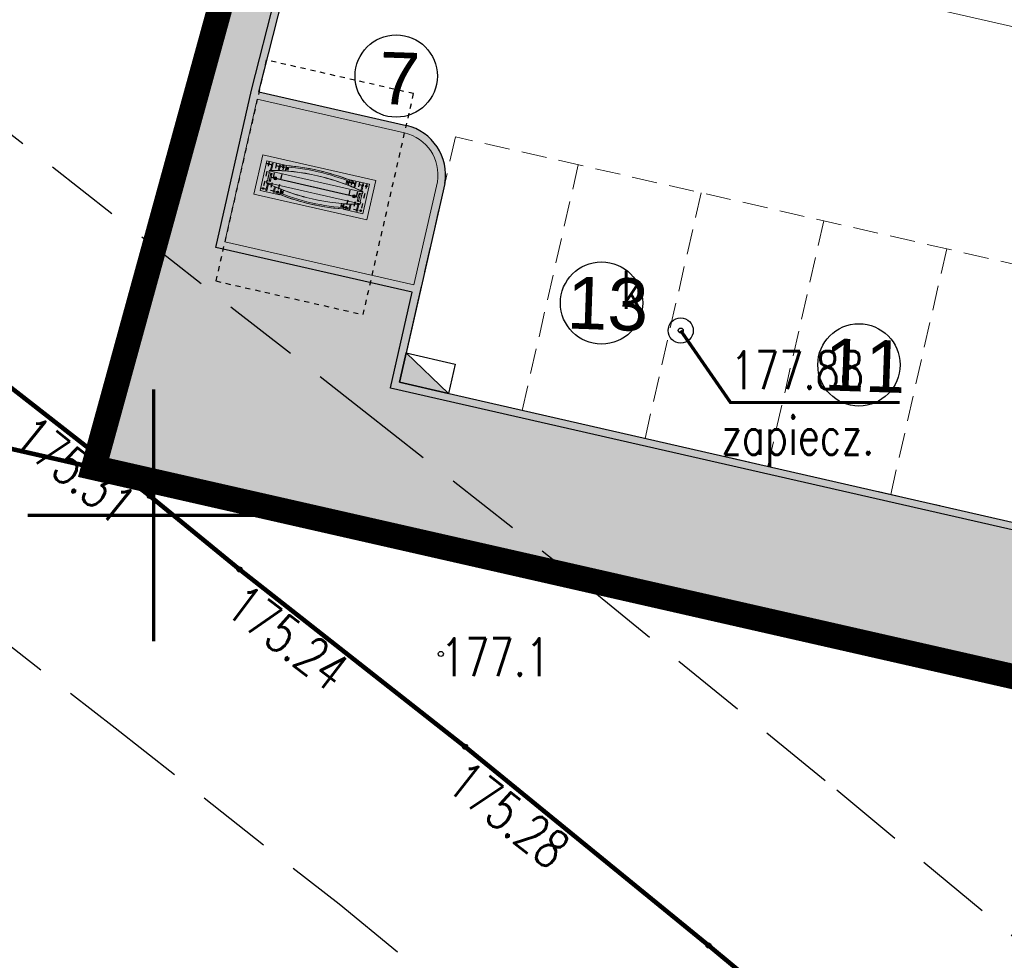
# Model space of a CAD drawing. Header units: metres. Extents: x 964 to 7125, y -212 to 9570.
# Tile 160 of 185: x 2648 to 2667, y 225 to 244. Entities that reach past the tile are written whole.
import ezdxf
from ezdxf.enums import TextEntityAlignment as Align

# ---------------------------------------------------------------- set-up
doc = ezdxf.new("R2010")
doc.units = ezdxf.units.M
for name, pattern in [('2217', [2, 1.5, -0.5]), ('2218', [1, 0.5, -0.5]), ('ACAD_ISO03W100', [30, 12, -18]), ('CENTER2', [1.125, 0.75, -0.125, 0.125, -0.125]), ('CIĄGłA', [0]), ('DASH', [0.75, 0.5, -0.25]), ('DASHED', [0.75, 0.5, -0.25])]:
    doc.linetypes.add(name, pattern=pattern)
for name, color, linetype, lineweight in [('- AGP-1_OPISY', 7, 'Continuous', 13), ('00', 4, 'Continuous', 30), ('AGP1_granica_opracow', 7, 'Continuous', 15), ('AGP1_HATCH', 7, 'Continuous', 5), ('AGP1_KRAWEZNIKI', 250, 'Continuous', 30), ('AGP1_KRAWEZNIKI GRUBOŚCI', 7, 'Continuous', 15), ('AGP1_KRAWEZNIKI NOWE', 7, 'Continuous', 30), ('AGP1_OPISY', 7, 'Continuous', 13), ('AGP1_PYLON', 5, 'Continuous', 15), ('LINIE PRZEKROJOWE', 7, 'Continuous', 9), ('MIEJCA PARKINGOWE', 7, 'Continuous', 9), ('PODKŁAD MAPA', 7, 'Continuous', 9), ('STREFY GAZOCIĄG', 7, 'Continuous', 9)]:
    doc.layers.add(name, color=color, linetype=linetype, lineweight=lineweight)
for name, color, linetype in [('03', 1, 'CENTER2'), ('05', 3, 'Continuous'), ('0S', 7, 'Continuous'), ('Dzialki', 7, 'Continuous'), ('GES_InneUrzadzeniaTowarzyszace', 7, 'Continuous'), ('GES_Rzedna', 7, 'Continuous'), ('Kontury', 7, 'Continuous'), ('OT_Rzedna', 7, 'Continuous'), ('siatka_kwadratow', 7, 'Continuous'), ('SUGP_L_0', 7, 'Continuous'), ('SUGR_T_0', 7, 'Continuous'), ('Uzytki', 7, 'Continuous'), ('wywiad', 7, 'Continuous'), ('zz-odwodnienie', 5, 'Continuous')]:
    doc.layers.add(name, color=color, linetype=linetype)
doc.styles.add('ARIAL', font='arial.ttf')
doc.styles.add('STYL_ARIAL', font='simplex', dxfattribs={"width": 0.75, "oblique": 0.1})

# ---------------------------------------------------------------- blocks, each defined once
blk = doc.blocks.new('OTRS')
at = {"color": 0}
blk.add_circle((0, 0), 0.05, dxfattribs=at)
blk = doc.blocks.new('OTRN')
at = {"color": 0}
blk.add_circle((0, 0), 0.05, dxfattribs=at)
blk = doc.blocks.new('SURS')
at = {"color": 0}
blk.add_circle((0, 0), 0.05, dxfattribs=at)
blk = doc.blocks.new('SUPW')
at = {"color": 0}
blk.add_circle((0, 0), 0.25, dxfattribs=at)
blk = doc.blocks.new('MDCP 20240606')
at = {"layer": 'Dzialki', "color": 251, "true_color": 0x636466, "const_width": 0.09}
for points in [[(6592005.04, 5737973.66), (6591998.81, 5737950.95)], [(6591998.81, 5737950.95), (6591985.2878, 5737954.0234)], [(6592053.22, 5737938.58), (6591998.81, 5737950.95)]]:
    blk.add_lwpolyline(points, dxfattribs=at)
at = {"layer": 'GES_Rzedna', "color": 251, "true_color": 0x636466, "const_width": 0.065}
blk.add_lwpolyline([(6592010.46, 5737953.67), (6592011.4484, 5737952.2419), (6592014.8031, 5737952.2419)], dxfattribs=at)
at = {"layer": 'Kontury', "color": 251, "linetype": '2217', "true_color": 0x636466, "const_width": 0.09}
for points in [[(6592005.04, 5737973.66), (6591998.81, 5737950.95)], [(6591998.81, 5737950.95), (6592053.22, 5737938.58)]]:
    blk.add_lwpolyline(points, dxfattribs=at)
at = {"layer": 'siatka_kwadratow', "color": 251, "true_color": 0x636466, "const_width": 0.065}
for points in [[(6592000, 5737947.5), (6592000, 5737952.5)], [(6591997.5, 5737950), (6592002.5, 5737950)]]:
    blk.add_lwpolyline(points, dxfattribs=at)
at = {"layer": 'SUGP_L_0', "color": 251, "true_color": 0x636466, "const_width": 0.09}
for points in [[(6591999.922, 5737950.388), (6591988.894, 5737958.997)], [(6592001.704, 5737948.929), (6591999.922, 5737950.388)], [(6592006.181, 5737945.409), (6592001.704, 5737948.929)], [(6592011.014, 5737941.464), (6592006.181, 5737945.409)], [(6592018.741, 5737935.047), (6592011.014, 5737941.464)]]:
    blk.add_lwpolyline(points, dxfattribs=at)
at = {"layer": 'Uzytki', "color": 251, "linetype": '2218', "true_color": 0x636466, "const_width": 0.09}
for points in [[(6591998.81, 5737950.95), (6592005.04, 5737973.66)], [(6592053.22, 5737938.58), (6591998.81, 5737950.95)]]:
    blk.add_lwpolyline(points, dxfattribs=at)
at = {"layer": 'GES_InneUrzadzeniaTowarzyszace', "color": 251, "true_color": 0x636466}
blk.add_blockref('SUPW', (6592010.46, 5737953.67), dxfattribs=at)
at = {"layer": 'GES_Rzedna', "color": 251, "true_color": 0x636466}
blk.add_blockref('SURS', (6592010.46, 5737953.67), dxfattribs=at)
at = {"layer": 'OT_Rzedna', "color": 251, "true_color": 0x636466}
blk.add_blockref('OTRN', (6592005.7, 5737947.25), dxfattribs=at)
at = {"layer": 'SUGR_T_0', "color": 251, "true_color": 0x636466}
for p in [(6591999.922, 5737950.388), (6592001.704, 5737948.929), (6592006.181, 5737945.409), (6592011.014, 5737941.464)]:
    blk.add_blockref('OTRS', p, dxfattribs=at)
at = {"layer": 'GES_InneUrzadzeniaTowarzyszace', "color": 251, "true_color": 0x636466, "style": 'STYL_ARIAL', "width": 0.75}
blk.add_text('k', height=0.75, dxfattribs=at).set_placement((6592009.2815, 5737953.8788), align=Align.BOTTOM_LEFT)
at = {"layer": 'GES_Rzedna', "color": 251, "true_color": 0x636466, "style": 'STYL_ARIAL', "width": 0.75}
blk.add_text('177.88', height=0.75, dxfattribs=at).set_placement((6592011.4484, 5737952.2836), align=Align.BOTTOM_LEFT)
at = {"layer": 'OT_Rzedna', "color": 251, "true_color": 0x636466, "style": 'STYL_ARIAL', "width": 0.75}
blk.add_text('177.1', height=0.75, dxfattribs=at).set_placement((6592005.7, 5737947.1875), align=Align.MIDDLE_LEFT)
at = {"layer": 'SUGR_T_0', "color": 251, "true_color": 0x636466, "style": 'STYL_ARIAL', "width": 0.75}
blk.add_text('175.31', height=0.75, rotation=321.142, dxfattribs=at).set_placement((6591999.473287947, 5737950.069443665), align=Align.MIDDLE_RIGHT)
for s, rotation, p in [('175.24', 322.774, (6592001.604538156, 5737948.376063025)), ('175.28', 321.859, (6592006.001220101, 5737944.877081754))]:
    blk.add_text(s, height=0.75, rotation=rotation, dxfattribs=at).set_placement(p, align=Align.MIDDLE_LEFT)
at = {"layer": 'wywiad', "color": 251, "true_color": 0x636466, "style": 'STYL_ARIAL', "width": 0.75}
blk.add_text('zapiecz.', height=0.75, dxfattribs=at).set_placement((6592011.2668, 5737950.9808), align=Align.BOTTOM_LEFT)
blk = doc.blocks.new('PRZEKRÓJ TERENU OPIS PZT')
at = {"color": 251, "true_color": 0x636466}
blk.add_lwpolyline([(2751.913770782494, 34.79011449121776), (2751.621480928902, -72.80764638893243)], dxfattribs=at)
blk = doc.blocks.new('pylon Orlen rzut')
at = {"layer": 'AGP1_PYLON', "color": 18, "true_color": 0x000000}
for p, q in [((-929.3750000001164, 279.9999999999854), (-929.3750000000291, 134.9997798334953)), ((-909.3750000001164, 279.9999999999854), (-929.3750000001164, 279.9999999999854)), ((-909.3750000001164, 279.9999999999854), (-909.3750000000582, 139.3932414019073)), ((-759.3750000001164, 280.0000000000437), (-779.3750000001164, 280.0000000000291)), ((-779.3750000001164, 280.0000000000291), (-779.3750000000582, 165.5257989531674)), ((-759.3750000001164, 280.0000000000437), (-759.3750000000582, 169.1761474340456)), ((-730.0851894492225, 280.8298369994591), (-725.5928571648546, 254.2061830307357)), ((-630.0029395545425, 222.2406295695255), (-590.002939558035, 222.2411586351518)), ((-630.0000000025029, 269.247322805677), (-630.0000000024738, 190.4342686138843)), ((-630.0000000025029, 222.2489623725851), (-590.0000000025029, 222.2489623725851)), ((-590.0000000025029, 196.1872071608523), (-590.0000000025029, 274.8981267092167)), ((589.9999999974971, 196.1872071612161), (589.9999999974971, 274.8981267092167)), ((629.9999999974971, 222.2489623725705), (589.9999999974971, 222.2489623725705)), ((629.9999999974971, 269.2473228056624), (629.9999999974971, 190.4342686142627)), ((730.0851894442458, 280.8298369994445), (725.5928571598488, 254.2061830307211)), ((759.3750000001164, 280.0000000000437), (779.3750000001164, 280.0000000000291)), ((759.3750000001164, 280.0000000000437), (759.3750000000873, 169.1761474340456)), ((779.3750000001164, 280.0000000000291), (779.3750000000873, 165.5257989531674)), ((909.3750000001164, 279.9999999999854), (929.3750000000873, 279.9999999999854)), ((909.3750000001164, 279.9999999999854), (909.3750000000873, 139.3932414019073)), ((929.3750000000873, 279.9999999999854), (929.3750000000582, 134.9997798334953)), ((-954.9999999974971, 118.000000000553), (954.9999999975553, 117.9999999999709)), ((-954.9999999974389, 118.0000000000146), (954.9999999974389, 118.0000000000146)), ((-954.9999999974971, 118.000000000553), (-954.9999999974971, 82.00000000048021)), ((-954.9999999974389, 118.0000000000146), (-954.9999999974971, 82.00000000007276)), ((-951.9999999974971, 116.5744138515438), (-951.9999999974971, 82.00000000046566)), ((-951.9999999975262, 116.5744138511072), (-951.9999999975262, 82.00000000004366)), ((-949.9999999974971, 118.000000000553), (-949.9999999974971, 130.3639200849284)), ((-945.9999999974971, 127.1700622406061), (-945.9999999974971, 118.000000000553)), ((-944.9999999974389, 81.00000000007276), (-944.9999999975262, 8.731149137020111e-11)), ((-944.9999999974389, 81.00000000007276), (-944.9999999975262, 8.731149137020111e-11)), ((-944.9999999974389, 81.00000000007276), (-944.9999999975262, 8.731149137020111e-11)), ((-944.9999999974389, 81.00000000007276), (-944.9999999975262, 8.731149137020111e-11)), ((-944.9999999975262, -80.99999999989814), (-944.9999999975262, 8.731149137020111e-11)), ((-944.9999999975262, -80.99999999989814), (-944.9999999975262, 8.731149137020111e-11)), ((-942.9999999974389, 81.00000000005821), (-942.9999999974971, 8.731149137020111e-11)), ((-942.9999999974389, 81.00000000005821), (-942.9999999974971, 8.731149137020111e-11)), ((-942.9999999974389, 81.00000000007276), (-942.9999999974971, 8.731149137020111e-11)), ((-942.9999999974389, 81.00000000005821), (-942.9999999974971, 8.731149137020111e-11)), ((-942.9999999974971, -80.99999999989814), (-942.9999999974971, 8.731149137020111e-11)), ((-942.9999999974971, -80.99999999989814), (-942.9999999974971, 8.731149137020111e-11)), ((-909.9999999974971, 82.0000000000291), (-909.9999999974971, -80.99999999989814)), ((-884.9999999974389, 81.00000000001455), (-884.9999999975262, 4.365574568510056e-11)), ((-884.9999999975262, 3.000000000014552), (884.9999999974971, 3.000000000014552)), ((-884.9999999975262, -80.99999999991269), (-884.9999999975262, 7.275957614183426e-11)), ((-884.9999999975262, 7.275957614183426e-11), (-814.9999999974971, 7.275957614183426e-11)), ((-784.9999999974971, 1.455191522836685e-11), (2.502929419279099e-09, 1.455191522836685e-11)), ((784.9999999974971, 1.455191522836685e-11), (-2.502929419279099e-09, 1.455191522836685e-11)), ((884.9999999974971, 7.275957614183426e-11), (814.9999999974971, 7.275957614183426e-11)), ((884.9999999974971, 7.275957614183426e-11), (814.9999999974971, 7.275957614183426e-11)), ((884.999999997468, 81.00000000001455), (884.9999999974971, 4.365574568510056e-11)), ((884.999999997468, 81.00000000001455), (884.9999999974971, 4.365574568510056e-11)), ((884.9999999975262, -80.99999999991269), (884.9999999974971, 7.275957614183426e-11)), ((884.9999999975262, -80.99999999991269), (884.9999999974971, 7.275957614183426e-11)), ((909.999999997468, 82.0000000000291), (909.999999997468, -80.99999999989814)), ((909.999999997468, 82.0000000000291), (909.999999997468, -80.99999999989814)), ((942.9999999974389, 81.00000000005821), (942.9999999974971, 8.731149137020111e-11)), ((942.9999999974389, 81.00000000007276), (942.9999999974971, 8.731149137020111e-11)), ((942.9999999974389, 81.00000000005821), (942.9999999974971, 8.731149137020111e-11)), ((942.9999999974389, 81.00000000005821), (942.9999999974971, 8.731149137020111e-11)), ((942.9999999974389, 81.00000000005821), (942.9999999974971, 8.731149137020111e-11)), ((942.9999999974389, 81.00000000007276), (942.9999999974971, 8.731149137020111e-11)), ((942.9999999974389, 81.00000000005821), (942.9999999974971, 8.731149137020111e-11)), ((942.9999999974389, 81.00000000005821), (942.9999999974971, 8.731149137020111e-11)), ((942.9999999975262, -80.99999999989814), (942.9999999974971, 8.731149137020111e-11)), ((942.9999999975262, -80.99999999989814), (942.9999999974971, 8.731149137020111e-11)), ((942.9999999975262, -80.99999999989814), (942.9999999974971, 8.731149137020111e-11)), ((942.9999999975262, -80.99999999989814), (942.9999999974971, 8.731149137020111e-11)), ((944.999999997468, 81.00000000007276), (944.9999999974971, 8.731149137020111e-11)), ((944.999999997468, 81.00000000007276), (944.9999999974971, 8.731149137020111e-11)), ((944.999999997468, 81.00000000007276), (944.9999999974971, 8.731149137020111e-11)), ((944.999999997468, 81.00000000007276), (944.9999999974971, 8.731149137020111e-11)), ((944.999999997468, 81.00000000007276), (944.9999999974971, 8.731149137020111e-11)), ((944.999999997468, 81.00000000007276), (944.9999999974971, 8.731149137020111e-11)), ((944.999999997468, 81.00000000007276), (944.9999999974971, 8.731149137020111e-11)), ((944.999999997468, 81.00000000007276), (944.9999999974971, 8.731149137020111e-11)), ((944.9999999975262, -80.99999999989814), (944.9999999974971, 8.731149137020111e-11)), ((944.9999999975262, -80.99999999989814), (944.9999999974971, 8.731149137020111e-11)), ((944.9999999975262, -80.99999999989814), (944.9999999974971, 8.731149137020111e-11)), ((944.9999999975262, -80.99999999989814), (944.9999999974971, 8.731149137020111e-11)), ((945.9999999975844, 127.170062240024), (945.9999999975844, 117.9999999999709)), ((949.9999999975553, 117.9999999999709), (949.9999999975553, 130.3639200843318)), ((951.9999999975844, 116.5744138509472), (951.9999999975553, 81.99999999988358)), ((951.9999999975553, 116.5744138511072), (951.9999999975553, 82.00000000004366)), ((954.9999999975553, 117.9999999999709), (954.9999999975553, 81.99999999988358)), ((954.9999999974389, 118.0000000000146), (954.999999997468, 82.00000000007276)), ((954.9999999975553, 116.5744138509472), (954.9999999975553, 81.99999999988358)), ((954.9999999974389, 116.5744138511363), (954.999999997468, 82.00000000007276)), ((-954.9999999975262, -117.9999999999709), (-954.9999999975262, -81.99999999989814)), ((-954.9999999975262, -117.9999999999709), (954.9999999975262, -117.9999999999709)), ((-951.9999999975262, -116.5744138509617), (-951.9999999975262, -81.99999999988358)), ((-949.9999999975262, -117.9999999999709), (-949.9999999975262, -130.3639200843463)), ((-945.9999999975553, -127.170062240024), (-945.9999999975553, -117.9999999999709)), ((-929.375, -279.9999999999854), (-929.375, -134.9997798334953)), ((-909.3750000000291, -279.9999999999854), (-909.3750000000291, -139.3932414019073)), ((-884.9999999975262, -2.999999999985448), (884.9999999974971, -2.999999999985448)), ((-779.3750000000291, -279.9999999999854), (-779.3750000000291, -165.5257989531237)), ((-759.3750000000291, -279.9999999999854), (-759.3750000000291, -169.1761474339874)), ((-630.0000000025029, -269.247322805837), (-630.0000000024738, -190.4342686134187)), ((629.9999999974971, -269.2473228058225), (629.9999999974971, -190.4342686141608)), ((759.375, -279.9999999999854), (759.375, -169.1761474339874)), ((779.375, -279.9999999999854), (779.375, -165.5257989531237)), ((909.375, -279.9999999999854), (909.375, -139.3932414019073)), ((929.375, -279.9999999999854), (929.375, -134.9997798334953)), ((945.9999999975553, -127.170062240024), (945.9999999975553, -117.9999999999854)), ((949.9999999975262, -117.9999999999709), (949.9999999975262, -130.3639200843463)), ((951.9999999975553, -116.5744138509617), (951.9999999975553, -81.99999999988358)), ((954.9999999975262, -117.9999999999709), (954.9999999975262, -81.99999999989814)), ((954.9999999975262, -116.5744138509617), (954.9999999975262, -81.99999999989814)), ((-909.3750000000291, -279.9999999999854), (-929.375, -279.9999999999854)), ((-759.3750000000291, -279.9999999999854), (-779.3750000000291, -279.9999999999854)), ((-730.0851894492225, -280.8298369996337), (-725.5928571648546, -254.2061830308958)), ((-630.0029395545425, -222.2406295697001), (-590.002939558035, -222.2411586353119)), ((-630.0000000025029, -222.2489623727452), (-590.0000000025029, -222.2489623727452)), ((-590.0000000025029, -196.1872071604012), (-590.0000000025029, -274.8981267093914)), ((589.9999999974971, -196.1872071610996), (589.9999999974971, -274.8981267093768)), ((629.9999999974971, -222.2489623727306), (589.9999999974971, -222.2489623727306)), ((730.0851894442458, -280.8298369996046), (725.5928571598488, -254.2061830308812)), ((759.375, -279.9999999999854), (779.375, -279.9999999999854)), ((909.375, -279.9999999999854), (929.375, -279.9999999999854))]:
    blk.add_line(p, q, dxfattribs=at)
at = {"layer": 'AGP1_PYLON', "color": 18, "linetype": 'ACAD_ISO03W100', "true_color": 0x000000}
for p, q in [((-630.0000000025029, 269.247322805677), (-590.0000000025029, 269.1998739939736)), ((-630.0000000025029, 190.4342686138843), (-630.0000000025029, 242.4646424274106)), ((-590.0000000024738, 196.1872071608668), (-590.0000000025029, 222.2489623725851)), ((629.9999999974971, 269.2473228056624), (589.9999999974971, 269.1998739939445)), ((589.9999999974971, 196.1872071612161), (589.9999999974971, 222.2489623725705)), ((629.9999999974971, 190.4342686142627), (629.9999999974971, 242.4646424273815)), ((-630.0000000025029, -190.4342686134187), (-630.0000000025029, -242.4646424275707)), ((629.9999999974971, -190.4342686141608), (629.9999999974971, -242.4646424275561)), ((-630.0000000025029, -269.247322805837), (-590.0000000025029, -269.1998739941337)), ((-590.0000000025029, -196.1872071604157), (-590.0000000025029, -222.2489623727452)), ((589.9999999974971, -196.1872071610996), (589.9999999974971, -222.2489623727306)), ((629.9999999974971, -269.2473228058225), (589.9999999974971, -269.1998739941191))]:
    blk.add_line(p, q, dxfattribs=at)
at = {"layer": 'AGP1_PYLON', "color": 18, "linetype": 'Continuous', "true_color": 0x000000}
for p, q in [((-954.9999999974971, 82.00000000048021), (-909.9999999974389, 82.00000000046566)), ((-954.9999999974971, 82.00000000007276), (-909.9999999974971, 82.0000000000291)), ((-944.9999999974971, 81.00000000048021), (-884.9999999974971, 81.00000000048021)), ((-944.9999999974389, 81.00000000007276), (-884.9999999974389, 81.00000000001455)), ((944.9999999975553, 80.99999999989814), (884.9999999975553, 80.99999999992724)), ((944.9999999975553, 80.99999999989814), (884.9999999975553, 80.99999999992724)), ((944.999999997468, 81.00000000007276), (884.999999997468, 81.00000000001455)), ((944.999999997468, 81.00000000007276), (884.999999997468, 81.00000000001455)), ((954.9999999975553, 81.99999999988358), (909.9999999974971, 81.99999999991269)), ((954.9999999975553, 81.99999999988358), (909.9999999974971, 81.99999999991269)), ((954.999999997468, 82.00000000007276), (909.999999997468, 82.0000000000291)), ((954.999999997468, 82.00000000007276), (909.999999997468, 82.0000000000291)), ((-954.9999999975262, -81.99999999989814), (-909.9999999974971, -81.99999999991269)), ((-944.9999999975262, -80.99999999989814), (-884.9999999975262, -80.99999999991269)), ((944.9999999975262, -80.99999999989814), (884.9999999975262, -80.99999999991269)), ((944.9999999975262, -80.99999999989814), (884.9999999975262, -80.99999999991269)), ((954.9999999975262, -81.99999999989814), (909.999999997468, -81.99999999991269)), ((954.9999999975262, -81.99999999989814), (909.999999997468, -81.99999999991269))]:
    blk.add_line(p, q, dxfattribs=at)
at = {"layer": 'AGP1_PYLON', "color": 18, "true_color": 0x000000}
for points in [[(-644.3750000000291, 188.2726433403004), (-644.3750000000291, 300.0000000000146), (-1044.375000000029, 300.0000000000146), (-1044.375000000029, -299.9999999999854), (-644.3750000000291, -299.9999999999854), (-644.3750000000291, -188.2726433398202)], [(644.375, 188.2726433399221), (644.375, 300.0000000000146), (1044.375, 300.0000000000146), (1044.375, -299.9999999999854), (644.375, -299.9999999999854), (644.375, -188.2726433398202)]]:
    blk.add_lwpolyline(points, dxfattribs=at)
for points in [[(-613.5032451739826, 245.3470917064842), (-611.7532050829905, 242.3160259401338), (-608.2532050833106, 242.3160722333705), (-606.5032451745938, 245.3471842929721), (-608.2532852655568, 248.378250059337), (-611.7532852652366, 248.3782037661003)], [(613.4999999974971, 245.3552062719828), (611.7499999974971, 242.3241173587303), (608.2499999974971, 242.3241173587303), (606.4999999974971, 245.3552062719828), (608.2499999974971, 248.3862951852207), (611.7499999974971, 248.3862951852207)], [(-613.5032451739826, -245.3470917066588), (-611.7532050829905, -242.3160259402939), (-608.2532050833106, -242.3160722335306), (-606.5032451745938, -245.3471842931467), (-608.2532852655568, -248.3782500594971), (-611.7532852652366, -248.3782037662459)], [(613.4999999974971, -245.3552062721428), (611.7499999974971, -242.3241173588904), (608.2499999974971, -242.3241173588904), (606.4999999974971, -245.3552062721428), (608.2499999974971, -248.3862951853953), (611.7499999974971, -248.3862951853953)]]:
    blk.add_lwpolyline(points, close=True, dxfattribs=at)
for centre, radius in [((-994.3749999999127, 250.0000000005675), 15), ((-994.3750000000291, 250.0000000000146), 15), ((-694.3749999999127, 250.0000000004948), 15), ((-694.3750000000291, 250.0000000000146), 15), ((-610.0032451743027, 245.3471379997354), 6.850000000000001), ((-610.0032451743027, 245.3471379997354), 6.25), ((-610.0032451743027, 245.3471379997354), 3.5), ((609.9999999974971, 245.3552062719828), 6.850000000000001), ((609.9999999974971, 245.3552062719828), 6.25), ((609.9999999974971, 245.3552062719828), 3.5), ((694.3750000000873, 250.0000000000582), 15), ((694.375, 250.0000000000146), 15), ((994.3750000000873, 249.9999999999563), 15), ((994.375, 250.0000000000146), 15), ((-894.9076674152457, 60.00000000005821), 6.000000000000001), ((-799.9999999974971, 1.455191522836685e-11), 30), ((-799.9999999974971, 1.455191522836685e-11), 15), ((799.9999999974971, 1.455191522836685e-11), 30), ((799.9999999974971, 1.455191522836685e-11), 15), ((799.9999999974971, 1.455191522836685e-11), 15), ((894.9076674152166, 60.00000000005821), 6.000000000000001), ((894.9076674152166, 60.00000000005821), 6.000000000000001), ((-894.9076674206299, -60.00000000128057), 6.000000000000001), ((894.9076674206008, -60.00000000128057), 6.000000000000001), ((894.9076674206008, -60.00000000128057), 6.000000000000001), ((-994.3750000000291, -249.9999999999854), 15), ((-694.3750000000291, -249.9999999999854), 15), ((-610.0032451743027, -245.3471379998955), 6.850000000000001), ((-610.0032451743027, -245.3471379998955), 6.25), ((-610.0032451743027, -245.3471379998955), 3.5), ((609.9999999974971, -245.3552062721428), 6.850000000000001), ((609.9999999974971, -245.3552062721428), 6.25), ((609.9999999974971, -245.3552062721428), 3.5), ((694.375, -249.9999999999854), 15), ((994.375, -249.9999999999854), 15)]:
    blk.add_circle(centre, radius, dxfattribs=at)
for centre, radius, start, end in [((2.12457962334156e-09, -4047.999994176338), 4285, 90, 102.8091143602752), ((2.12457962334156e-09, -4047.999994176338), 4281, 90, 102.7663885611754), ((0.08518944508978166, -4046.499994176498), 4388.5, 90.00114175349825, 99.57756641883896), ((0.08518944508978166, -4046.499994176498), 4361.5, 90.00114175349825, 99.57756641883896), ((-4.598405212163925e-09, -4047.999994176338), 4285, 77.19088563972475, 90), ((-4.598405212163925e-09, -4047.999994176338), 4281, 77.23361143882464, 90), ((-0.08518945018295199, -4046.499994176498), 4361.5, 80.42243358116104, 89.99885824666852), ((-0.08518945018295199, -4046.499994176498), 4388.5, 80.42243358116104, 89.99885824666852), ((3.37604433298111e-09, 4047.999994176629), 4285, 257.1908856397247, 270), ((3.37604433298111e-09, 4047.999994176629), 4281, 257.2336114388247, 270), ((-3.37604433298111e-09, 4047.999994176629), 4281, 270, 282.7663885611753), ((-3.37604433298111e-09, 4047.999994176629), 4285, 270, 282.8091143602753), ((0.08518944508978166, 4046.499994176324), 4388.5, 260.422433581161, 269.9988582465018), ((0.08518944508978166, 4046.499994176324), 4361.5, 260.422433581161, 269.9988582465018), ((-0.08518945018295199, 4046.499994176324), 4361.5, 270.0011417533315, 279.577566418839), ((-0.08518945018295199, 4046.499994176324), 4388.5, 270.0011417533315, 279.577566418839)]:
    blk.add_arc(centre, radius, start, end, dxfattribs=at)
blk = doc.blocks.new('pylon fundament rzut 21 04 2021')
at = {"layer": '00', "color": 18, "lineweight": -3, "ltscale": 25, "true_color": 0x000000}
for centre in [(-994.9999990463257, 250.0000009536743), (-994.9999990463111, 250.0000001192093), (-694.9999990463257, 250), (-694.9999990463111, 250.0000001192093), (695.0000009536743, 250), (695.0000009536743, 250.0000001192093), (995, 250.0000009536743), (995.0000009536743, 250.0000001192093), (-994.9999990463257, -250), (-994.9999990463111, -249.9999998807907), (-694.9999990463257, -250), (-694.9999990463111, -249.9999998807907), (695.0000009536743, -249.9999990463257), (695.0000009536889, -249.9999998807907), (995.0000009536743, -250), (995.0000009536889, -249.9999998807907)]:
    blk.add_circle(centre, 15, dxfattribs=at)
at = {"layer": '03', "color": 18, "true_color": 0x000000}
for p, q in [((-1044.999999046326, 250), (-644.9999990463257, 250.0000009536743)), ((-1044.999999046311, 250.0000001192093), (-644.9999990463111, 250.0000001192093)), ((-994.9999990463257, 300), (-994.9999990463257, -300)), ((-994.9999990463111, 300.0000001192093), (-994.9999990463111, -299.9999998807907)), ((-844.9999980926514, 300), (-845, -300)), ((-844.9999990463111, 300.0000001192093), (-844.9999990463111, -299.9999998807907)), ((-694.9999990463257, 300.0000009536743), (-695, -300)), ((-694.9999990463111, 300.0000001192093), (-694.9999990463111, -299.9999998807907)), ((645.0000009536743, 250.0000009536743), (1045.000000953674, 250)), ((645.0000009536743, 250.0000001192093), (1045.000000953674, 250.0000001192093)), ((695.0000009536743, 300), (695.0000009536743, -300)), ((695.0000009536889, 300.0000001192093), (695.0000009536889, -299.9999998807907)), ((845.0000009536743, 300), (845.0000009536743, -300)), ((845.0000009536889, 300.0000001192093), (845.0000009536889, -299.9999998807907)), ((995.0000009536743, 300), (995.0000009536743, -299.9999990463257)), ((995.0000009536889, 300.0000001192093), (995.0000009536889, -299.9999998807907)), ((-1044.999999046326, -250), (-645, -250)), ((-1044.999999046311, -249.9999998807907), (-644.9999990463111, -249.9999998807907)), ((645, -250), (1045.000000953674, -249.9999990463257)), ((645.0000009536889, -249.9999998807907), (1045.000000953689, -249.9999998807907))]:
    blk.add_line(p, q, dxfattribs=at)
at = {"layer": '0S', "color": 18, "linetype": 'DASHED', "lineweight": -3, "true_color": 0x000000}
blk.add_lwpolyline([(-1499.999999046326, -2249.999999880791), (1500.000000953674, -2249.999999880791), (1500.000000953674, 2250.000000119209), (-1499.999999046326, 2250.000000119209)], close=True, dxfattribs=at)
blk = doc.blocks.new('d_wpust')
at = {"layer": 'zz-odwodnienie'}
blk.add_hatch(color=0, dxfattribs=at).paths.add_polyline_path([(-0.5, 0.6000000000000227), (-0.5, 0), (0.5, 0)])
at = {"layer": 'zz-odwodnienie', "color": 0}
for p, q in [((-0.5, 0.6000000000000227), (0.5, 0)), ((-0.5, 0), (-0.5, 0.6000000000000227)), ((-0.5, 0.6000000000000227), (0.5, 0.6000000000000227)), ((0.5, 0.6000000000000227), (0.5, 0)), ((0.5, 0), (-0.5, 0))]:
    blk.add_line(p, q, dxfattribs=at)
blk.add_lwpolyline([(-0.5, 0.6000000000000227), (-0.5, 0), (0.5, 0)], close=True, dxfattribs=at)
blk = doc.blocks.new('drogowe 20250115 oddziaływanie')
at = {"layer": 'zz-odwodnienie', "color": 5, "linetype": 'CIĄGłA', "lineweight": 0, "rotation": 347.1431079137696}
for p in [(2323.991443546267, 242.8810616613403), (2323.991443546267, 242.8810616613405), (2323.991443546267, 242.8810616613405)]:
    blk.add_blockref('d_wpust', p, dxfattribs=at)

msp = doc.modelspace()

# ---------------------------------------------------------------- hatches: boundary and pattern name
at = {"layer": 'AGP1_HATCH', "transparency": 33554625}
h = msp.add_hatch(dxfattribs=at)
h.set_pattern_fill('GRASS', color=64, scale=0.02)
h.set_pattern_definition([(90, (0, 0), (-0.3592102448, 0.3592102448), [0.09525, -0.6231704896]), (45, (0, 0), (-0.3592102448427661, 0.3592102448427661), [0.09525, -0.41275]), (135, (0, 0), (-0.3592102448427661, -0.3592102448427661), [0.09525, -0.41275])])
edge = h.paths.add_edge_path()
edge.add_line((2661.807510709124, 281.1750997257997), (2661.513226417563, 280.103738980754))
edge.add_arc((2698.998912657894, 442.3996465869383), 166.5687194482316, 256.9943948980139, 258.1500133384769)
edge.add_line((2664.794031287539, 279.3807385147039), (2665.073825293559, 279.3204852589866))
edge.add_line((2665.07382529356, 279.3204852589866), (2665.191714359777, 279.8679188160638))
edge.add_line((2665.191714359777, 279.8679188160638), (2666.814512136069, 279.5184515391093))
edge.add_line((2666.814512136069, 279.5184515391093), (2666.696623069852, 278.9710179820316))
edge.add_line((2666.696623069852, 278.9710179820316), (2677.244893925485, 276.6994623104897))
edge.add_line((2677.244893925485, 276.6994623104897), (2678.276026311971, 277.4314030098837))
edge.add_line((2678.276026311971, 277.4314030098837), (2661.807510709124, 281.1750997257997))
edge = h.paths.add_edge_path()
edge.add_line((2678.276026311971, 277.4314030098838), (2677.244893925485, 276.6994623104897))
edge.add_line((2677.244893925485, 276.6994623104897), (2705.452921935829, 270.6249021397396))
edge.add_arc((2702.957783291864, 261.9819229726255), 8.995932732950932, -9.899978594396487, 73.89711847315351, ccw=False)
edge.add_line((2711.819761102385, 260.4352636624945), (2705.060449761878, 230.8202579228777))
edge.add_line((2705.060449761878, 230.8202579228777), (2704.424615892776, 230.9653696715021))
edge.add_line((2704.424615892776, 230.9653696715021), (2703.045429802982, 224.9226379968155))
edge.add_line((2703.045429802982, 224.9226379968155), (2698.813467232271, 225.8885363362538))
edge.add_line((2698.813467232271, 225.8885363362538), (2700.188177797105, 231.9116583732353))
edge.add_line((2700.188177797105, 231.9116583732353), (2696.80297776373, 230.9890328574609))
edge.add_line((2696.80297776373, 230.9890328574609), (2693.005710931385, 231.8557167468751))
edge.add_line((2693.005710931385, 231.8557167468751), (2692.594776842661, 230.055260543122))
edge.add_line((2692.594776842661, 230.055260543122), (2687.874416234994, 231.1293036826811))
edge.add_line((2687.874416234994, 231.1293036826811), (2688.28607199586, 232.9329218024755))
edge.add_line((2688.28607199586, 232.9329218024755), (2682.213132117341, 234.3190027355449))
edge.add_line((2682.213132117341, 234.3190027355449), (2680.478348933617, 235.4907377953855))
edge.add_arc((2679.978658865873, 234.8031445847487), 0.8499850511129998, 53.99321822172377, 167.1431079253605)
edge.add_line((2679.149983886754, 234.9922804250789), (2677.859385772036, 229.3376865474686))
edge.add_line((2677.859385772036, 229.3376865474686), (2673.715938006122, 230.2833823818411))
edge.add_line((2673.715938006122, 230.2833823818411), (2674.083090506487, 231.892015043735))
edge.add_line((2674.083090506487, 231.892015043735), (2654.926379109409, 236.2643211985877))
edge.add_line((2654.92637910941, 236.2643211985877), (2654.926056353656, 236.2643948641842))
edge.add_line((2654.926056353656, 236.2643948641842), (2655.35996385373, 238.1655061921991))
edge.add_line((2655.35996385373, 238.1655061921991), (2651.459929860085, 239.0556455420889))
edge.add_line((2651.459929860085, 239.0556455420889), (2652.17198319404, 242.175417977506))
edge.add_line((2652.17198319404, 242.175417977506), (2657.382741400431, 262.8037986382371))
edge.add_arc((2654.619536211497, 263.5017936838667), 2.849999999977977, 345.8234528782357, 357.692915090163)
edge.add_line((2657.467226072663, 263.3870659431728), (2657.561453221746, 265.7259047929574))
edge.add_line((2657.561453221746, 265.7259047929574), (2649.03751070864, 234.6850997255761))
edge.add_line((2649.03751070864, 234.6850997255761), (2703.447510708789, 222.3150997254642))
edge.add_line((2703.447510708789, 222.3150997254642), (2714.507510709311, 269.1950997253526))
edge.add_line((2714.507510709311, 269.1950997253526), (2678.276026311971, 277.4314030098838))
at = {"layer": 'AGP1_HATCH', "true_color": 0x636466, "transparency": 33554477}
h = msp.add_hatch(color=251, dxfattribs=at)
h.dxf.hatch_style = 1
h.paths.add_polyline_path([(2701.167833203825, 225.8640364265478), (2699.412961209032, 226.2645664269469), (2700.630127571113, 231.5974276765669), (2702.384999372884, 231.1968974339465)], flags=16)
edge = h.paths.add_edge_path()
edge.add_arc((2704.102944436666, 465.5645542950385), 190.2882127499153, 257.0703403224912, 258.0782477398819)
edge.add_line((2664.794031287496, 279.3807385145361), (2705.448620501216, 270.6258284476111))
edge.add_line((2705.448620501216, 270.6258284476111), (2705.453780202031, 270.6246543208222))
edge.add_arc((2702.957783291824, 261.981922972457), 8.99593273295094, -9.899978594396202, 73.8914287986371, ccw=False)
edge.add_line((2711.819761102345, 260.4352636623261), (2705.060449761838, 230.8202579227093))
edge.add_line((2705.060449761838, 230.8202579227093), (2704.424615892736, 230.9653696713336))
edge.add_line((2704.424615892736, 230.9653696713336), (2703.045429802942, 224.9226379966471))
edge.add_line((2703.045429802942, 224.9226379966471), (2698.815172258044, 225.8924517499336))
edge.add_line((2698.815172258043, 225.8924517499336), (2700.194344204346, 231.93512077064))
edge.add_line((2700.194344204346, 231.93512077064), (2700.188177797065, 231.9116583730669))
edge.add_line((2700.188177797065, 231.9116583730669), (2696.80297776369, 230.9890328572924))
edge.add_line((2696.80297776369, 230.9890328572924), (2693.005710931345, 231.8557167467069))
edge.add_line((2693.005710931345, 231.8557167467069), (2692.594776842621, 230.0552605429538))
edge.add_line((2692.594776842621, 230.0552605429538), (2687.874416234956, 231.1293036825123))
edge.add_line((2687.874416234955, 231.1293036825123), (2688.286071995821, 232.9329218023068))
edge.add_line((2688.286071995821, 232.9329218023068), (2682.213132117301, 234.3190027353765))
edge.add_line((2682.213132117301, 234.3190027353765), (2680.478348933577, 235.4907377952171))
edge.add_arc((2679.978658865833, 234.8031445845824), 0.8499850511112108, 53.99321822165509, 167.1431079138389)
edge.add_line((2679.149983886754, 234.9922804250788), (2677.859385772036, 229.3376865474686))
edge.add_line((2677.859385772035, 229.3376865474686), (2673.715938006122, 230.2833823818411))
edge.add_line((2673.715938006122, 230.2833823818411), (2674.083090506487, 231.892015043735))
edge.add_line((2674.083090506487, 231.892015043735), (2654.926379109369, 236.2643211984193))
edge.add_line((2654.92637910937, 236.2643211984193), (2654.926111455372, 236.2646362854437))
edge.add_line((2654.926111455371, 236.2646362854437), (2655.360018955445, 238.1657476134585))
edge.add_line((2655.360018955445, 238.1657476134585), (2651.459929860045, 239.0556455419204))
edge.add_line((2651.459929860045, 239.0556455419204), (2652.17198319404, 242.175417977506))
edge.add_line((2652.17198319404, 242.175417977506), (2657.382741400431, 262.8037986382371))
edge.add_arc((2654.619536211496, 263.5017936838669), 2.849999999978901, 345.8234528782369, 357.6929150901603)
edge.add_line((2657.467226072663, 263.3870659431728), (2657.561933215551, 265.7378188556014))
edge.add_line((2657.561933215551, 265.7378188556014), (2657.737820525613, 266.3773577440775))
edge.add_line((2657.737820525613, 266.3773577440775), (2657.61710448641, 263.3810276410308))
edge.add_arc((2654.619536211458, 263.501793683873), 3.000000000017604, 345.82345287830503, 357.69291509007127, ccw=False)
edge.add_line((2657.528173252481, 262.7670620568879), (2652.318222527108, 242.1420404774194))
edge.add_line((2652.318222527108, 242.1420404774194), (2655.243009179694, 241.4744904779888))
edge.add_arc((2655.017944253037, 240.497337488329), 1.002737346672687, -9.8722114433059, 77.02943066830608, ccw=False)
edge.add_line((2656.005833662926, 240.3254168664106), (2655.105951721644, 236.3771931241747))
edge.add_line((2655.105951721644, 236.3771931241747), (2678.113676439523, 231.1259360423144))
edge.add_line((2678.113676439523, 231.1259360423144), (2679.003744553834, 235.0256579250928))
edge.add_arc((2679.978658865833, 234.8031445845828), 0.9999850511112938, 54.147005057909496, 167.143107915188, ccw=False)
edge.add_line((2680.564357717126, 235.6136548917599), (2682.273850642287, 234.4590017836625))
edge.add_line((2682.273850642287, 234.4590017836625), (2696.799754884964, 231.1436258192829))
edge.add_line((2696.799754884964, 231.1436258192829), (2700.226016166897, 232.0774424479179))
edge.add_line((2700.226016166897, 232.0774424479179), (2704.947587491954, 230.999872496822))
edge.add_line((2704.947587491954, 230.999872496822), (2711.672656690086, 260.4648509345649))
edge.add_arc((2702.957783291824, 261.9819229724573), 8.845932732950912, 350.1249919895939, 433.863969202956)
edge.add_line((2705.41623421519, 270.4793664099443), (2664.703803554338, 279.246415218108))
edge.add_arc((2698.998912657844, 442.3996465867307), 166.7187194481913, 256.9978913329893, 258.1291453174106, ccw=False)
edge.add_line((2661.489382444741, 279.9552974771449), (2661.525066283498, 280.1010047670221))

# ---------------------------------------------------------------- linework, layer by layer
at = {"layer": '- AGP-1_OPISY', "color": 18, "linetype": 'CIĄGłA', "lineweight": 0, "true_color": 0x000000}
for points in [[(2655.104757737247, 236.3774656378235), (2655.104757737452, 236.3774656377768), (2655.538665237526, 238.2785769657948)], [(2655.359742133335, 238.1658107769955), (2654.959668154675, 236.4105807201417)], [(2655.13932922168, 236.5234324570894), (2655.138135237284, 236.5237049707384)]]:
    msp.add_lwpolyline(points, dxfattribs=at)
at = {"color": 18, "linetype": 'CIĄGłA', "lineweight": 30, "true_color": 0x000000}
msp.add_lwpolyline([(2652.318222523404, 242.1420404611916), (2652.318222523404, 242.1420404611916)], close=True, dxfattribs=at)
msp.add_lwpolyline([(2655.105951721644, 236.3771931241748), (2655.104757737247, 236.3774656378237)], dxfattribs=at)
at = {"color": 252, "linetype": 'CIĄGłA', "lineweight": 0, "true_color": 0x939598}
msp.add_lwpolyline([(2649.0375107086, 234.6850997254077), (2703.398646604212, 222.2777755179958)], dxfattribs=at)
at = {"layer": 'AGP1_granica_opracow', "color": 5, "linetype": 'CENTER2', "lineweight": 9, "ltscale": 5, "const_width": 0.5}
msp.add_lwpolyline([(2714.507510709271, 269.1950997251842), (2661.807510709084, 281.1750997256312), (2649.0375107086, 234.6850997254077), (2703.447510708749, 222.3150997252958), (2714.507510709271, 269.1950997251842)], dxfattribs=at)
at = {"layer": 'AGP1_HATCH', "color": 7}
msp.add_lwpolyline([(2654.457359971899, 239.6023744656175), (2654.635373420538, 240.3823175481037), (2652.393037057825, 240.8941062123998), (2652.215023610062, 240.1141631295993)], close=True, dxfattribs=at)
at = {"layer": 'AGP1_KRAWEZNIKI GRUBOŚCI', "linetype": 'CIĄGłA'}
msp.add_lwpolyline([(2652.284845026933, 241.9958011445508), (2655.209480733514, 241.3282855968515, -0.3971477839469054), (2655.858685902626, 240.354808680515), (2655.393022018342, 238.3118184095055), (2651.639546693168, 239.1685073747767)], format="xyb", close=True, dxfattribs=at)
at = {"layer": 'AGP1_KRAWEZNIKI NOWE', "color": 18, "linetype": 'CIĄGłA', "true_color": 0x000000}
for p, q in [((2652.17198319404, 242.175417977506), (2657.382741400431, 262.8037986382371)), ((2652.318222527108, 242.1420404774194), (2657.528173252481, 262.7670620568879)), ((2651.459984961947, 239.055886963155), (2652.17198319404, 242.175417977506)), ((2652.318222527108, 242.1420404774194), (2655.243009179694, 241.474490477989)), ((2656.005833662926, 240.3254168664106), (2655.105951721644, 236.3771931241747)), ((2655.360018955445, 238.1657476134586), (2651.459984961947, 239.055886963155)), ((2654.926111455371, 236.2646362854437), (2655.360018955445, 238.1657476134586)), ((2654.92637910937, 236.2643211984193), (2654.926111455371, 236.2646362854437)), ((2674.083090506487, 231.8920150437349), (2654.92637910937, 236.2643211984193)), ((2655.105951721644, 236.3771931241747), (2678.113676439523, 231.1259360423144))]:
    msp.add_line(p, q, dxfattribs=at)
msp.add_arc((2655.017944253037, 240.497337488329), 1.002737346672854, 350.1277885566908, 77.02943066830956, dxfattribs=at)
at = {"layer": 'AGP1_OPISY'}
msp.add_lwpolyline([(2652.340252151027, 240.1881526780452), (2652.473762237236, 240.7731099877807), (2652.863733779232, 240.6841032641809), (2652.862492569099, 240.6786650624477, -0.07383597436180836), (2654.118932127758, 240.3918965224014), (2654.120173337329, 240.3973347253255), (2654.510144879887, 240.3083280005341), (2654.376634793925, 239.7233706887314), (2653.986663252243, 239.8123774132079), (2653.987904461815, 239.8178156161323, -0.07383597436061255), (2652.731464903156, 240.1045841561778), (2652.730223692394, 240.0991459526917), (2652.340252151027, 240.1881526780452)], format="xyb", dxfattribs=at)
at = {"layer": 'AGP1_OPISY', "linetype": 'Continuous', "lineweight": 30}
for centre in [(2655.041692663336, 242.4566829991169), (2659.116639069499, 237.9520716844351), (2664.225085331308, 236.7239558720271)]:
    msp.add_circle(centre, 0.8166577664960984, dxfattribs=at)
at = {"layer": 'MIEJCA PARKINGOWE', "color": 18, "linetype": 'DASH', "lineweight": 0, "true_color": 0x000000}
for points in [[(2655.105354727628, 236.377329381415), (2678.113676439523, 231.1259360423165), (2679.226259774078, 236.0005804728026), (2656.217938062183, 241.2519738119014), (2655.105354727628, 236.377329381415)], [(2658.655260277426, 240.6956821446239), (2657.542676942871, 235.8210377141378)], [(2661.092582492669, 240.1393904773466), (2659.979999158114, 235.2647460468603)], [(2663.529904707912, 239.5830988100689), (2662.417321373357, 234.7084543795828)], [(2665.967226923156, 239.0268071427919), (2664.8546435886, 234.1521627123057)]]:
    msp.add_lwpolyline(points, dxfattribs=at)

# ---------------------------------------------------------------- block references
at = {"layer": 'PODKŁAD MAPA', "linetype": 'ByBlock'}
msp.add_blockref('MDCP 20240606', (-6589349.772489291, -5737716.264900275), dxfattribs=at)

# ---------------------------------------------------------------- texts
at = {"layer": 'AGP1_OPISY', "linetype": 'Continuous', "lineweight": 30, "char_height": 1.0368, "width": 0.8416427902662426, "attachment_point": 1, "rotation": 358.06064354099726, "style": 'ARIAL'}
for s, insert in [('7', (2654.722952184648, 242.940375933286)), ('13', (2658.451879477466, 238.4836126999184)), ('11', (2663.560325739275, 237.2554968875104))]:
    msp.add_mtext(s, dxfattribs=dict(at, insert=insert))

# ---------------------------------------------------------------- next in the draw order: block references
at = {"layer": 'LINIE PRZEKROJOWE', "color": 18, "linetype": 'CIĄGłA', "lineweight": 5, "true_color": 0x000000, "rotation": 77.33843703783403}
msp.add_blockref('PRZEKRÓJ TERENU OPIS PZT', (2054.507719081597, -2439.27793463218), dxfattribs=at)

# ---------------------------------------------------------------- next in the draw order: linework, layer by layer
at = {"layer": '- AGP-1_OPISY', "color": 160, "linetype": 'CIĄGłA', "lineweight": 0, "true_color": 0x2e2eff}
msp.add_lwpolyline([(2661.807508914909, 281.1751001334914), (2655.267510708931, 257.3950997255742), (2649.037507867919, 234.6851003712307)], dxfattribs=at)
at = {"layer": 'AGP1_HATCH', "color": 7}
msp.add_lwpolyline([(2654.457359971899, 239.6023744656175), (2654.635373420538, 240.3823175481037), (2652.393037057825, 240.8941062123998), (2652.215023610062, 240.1141631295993)], close=True, dxfattribs=at)

# ---------------------------------------------------------------- next in the draw order: block references
at = {"layer": '05', "xscale": 0.0009999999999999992, "yscale": 0.0009999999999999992, "zscale": 0.0009999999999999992, "rotation": 347.1431079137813}
msp.add_blockref('pylon fundament rzut 21 04 2021', (2653.424589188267, 240.2483792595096), dxfattribs=at)
at = {"layer": 'AGP1_KRAWEZNIKI', "color": 160, "linetype": 'CIĄGłA', "lineweight": 0, "true_color": 0x2e2eff}
msp.add_blockref('drogowe 20250115 oddziaływanie', (331.6019750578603, -6.615115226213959), dxfattribs=at)
at = {"layer": 'AGP1_PYLON', "color": 18, "true_color": 0x000000, "xscale": 0.001000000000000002, "yscale": 0.001000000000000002, "zscale": 0.001000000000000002, "rotation": 167.1430994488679}
msp.add_blockref('pylon Orlen rzut', (2653.425198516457, 240.248240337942), dxfattribs=at)

# ---------------------------------------------------------------- next in the draw order: block references
at = {"layer": 'LINIE PRZEKROJOWE', "color": 18, "linetype": 'CIĄGłA', "lineweight": 5, "true_color": 0x000000, "rotation": 77.33843703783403}
msp.add_blockref('PRZEKRÓJ TERENU OPIS PZT', (2054.507719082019, -2439.27793463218), dxfattribs=at)

# ---------------------------------------------------------------- next in the draw order: linework, layer by layer
at = {"layer": 'STREFY GAZOCIĄG', "color": 30, "linetype": 'DASH', "lineweight": 30, "ltscale": 3, "true_color": 0xf26722}
for points in [[(2640.168983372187, 246.9709654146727), (2641.135017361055, 246.2035050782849), (2654.401067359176, 235.8107331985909), (2658.90956868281, 232.2659655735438), (2663.784012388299, 228.2871366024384), (2671.367189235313, 221.989576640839), (2672.995104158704, 220.8967860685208), (2682.998331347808, 212.9200915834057), (2683.802443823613, 212.6004779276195), (2693.741049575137, 209.5312604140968), (2695.19935107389, 209.1031624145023), (2699.084518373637, 207.9402858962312)], [(2635.803205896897, 240.1225875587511), (2636.066038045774, 240.01323403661), (2636.180004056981, 239.922694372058), (2649.461954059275, 229.5174662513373), (2653.907452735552, 226.0222338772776), (2658.699009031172, 222.1110628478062), (2666.569832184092, 215.5746228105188), (2668.26391725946, 214.4374133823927), (2678.93945549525, 205.9246099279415), (2681.140577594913, 205.0497215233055), (2691.433971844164, 201.8709390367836), (2692.925670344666, 201.4330370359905), (2696.790574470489, 200.2762255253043)], [(2635.803205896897, 240.1225875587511), (2636.066038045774, 240.01323403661), (2636.180004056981, 239.922694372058), (2649.461954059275, 229.5174662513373), (2653.907452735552, 226.0222338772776), (2658.699009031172, 222.1110628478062), (2666.569832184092, 215.5746228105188), (2668.26391725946, 214.4374133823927), (2678.93945549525, 205.9246099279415), (2681.140577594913, 205.0497215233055), (2691.433971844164, 201.8709390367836), (2692.925670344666, 201.4330370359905), (2696.790574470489, 200.2762255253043)]]:
    msp.add_lwpolyline(points, dxfattribs=at)

doc.saveas('drawing.dxf')
